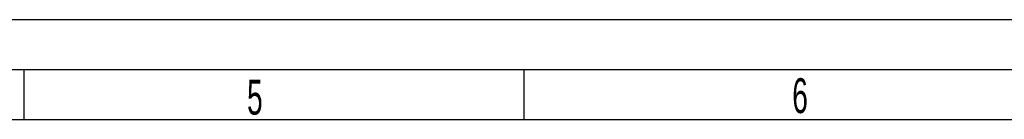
# Model space of a CAD drawing. Header units: millimetres. Extents: x 0 to 841, y 0 to 594.
# Tile 35 of 116: x 225 to 324, y 584 to 594. Entities that reach past the tile are written whole.
import ezdxf

# ---------------------------------------------------------------- set-up
doc = ezdxf.new("R2010")
doc.units = ezdxf.units.MM
doc.header["$LTSCALE"] = 46.255
doc.layers.get('0').update_dxf_attribs({"linetype": 'CONTINUOUS'})
doc.styles.add('TEXTSTYLE_2', font='txt', dxfattribs={"width": 0.6})

msp = doc.modelspace()

# ---------------------------------------------------------------- linework, layer by layer
at = {"color": 7, "linetype": 'CONTINUOUS'}
for p, q in [((0, 594), (841, 594)), ((225.5, 589), (225.5, 584)), ((275.5, 589), (275.5, 584)), ((20, 584), (831, 584))]:
    msp.add_line(p, q, dxfattribs=at)
at = {"color": 2, "linetype": 'CONTINUOUS'}
msp.add_line((15, 589), (836, 589), dxfattribs=at)

# ---------------------------------------------------------------- texts
at = {"color": 5, "linetype": 'CONTINUOUS', "char_height": 3.5, "width": 2.1, "attachment_point": 1, "line_spacing_factor": 0.9, "style": 'TEXTSTYLE_2'}
for s, insert in [('5', (247.8252, 587.9737)), ('6', (302.3171, 588.1293))]:
    msp.add_mtext(s, dxfattribs=dict(at, insert=insert))

doc.saveas('drawing.dxf')
